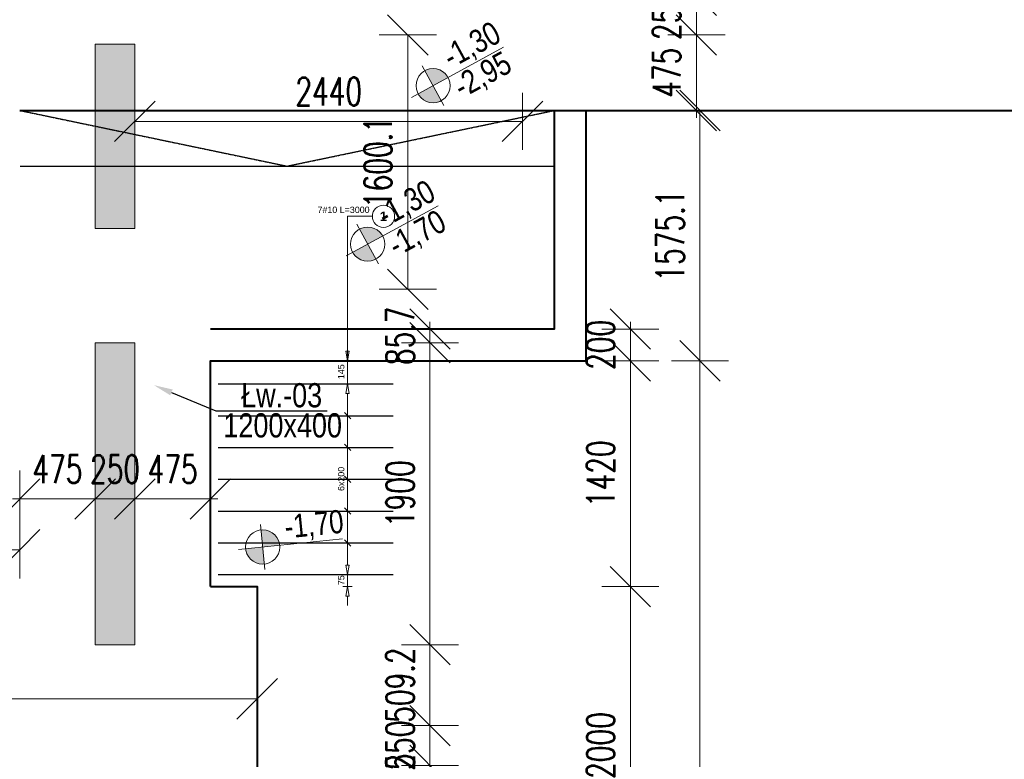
# Model space of a CAD drawing. Extents: x -274995 to 107519, y -337635 to 244261.
# Tile 9 of 49: x 46233 to 52430, y -52198 to -47545. Entities that reach past the tile are written whole.
import ezdxf
from ezdxf import colors
from ezdxf.entities.mleader import LeaderData, LeaderLine
from ezdxf.math import Vec2, Vec3

# ---------------------------------------------------------------- set-up
doc = ezdxf.new("R2010")
doc.units = 0
doc.header["$LTSCALE"] = 10
doc.header["$MEASUREMENT"] = 0
doc.linetypes.add('HIDDEN', pattern=[0.375, 0.25, -0.125])
for name, color, linetype, lineweight in [('P-Linia1', 3, 'Continuous', 40), ('P-Opis', 1, 'Continuous', 18), ('P-Opis fundamenty', 193, 'Continuous', 9), ('P-Opis ściany', 6, 'Continuous', 9), ('P-Wymiar', 254, 'Continuous', 9)]:
    doc.layers.add(name, color=color, linetype=linetype, lineweight=lineweight)
doc.layers.add('RCAD_opis rozkładu', color=7, linetype='Continuous')
doc.layers.add('RCAD_rozkład pręta', color=7, linetype='Continuous')
doc.styles.add('_Fd Opis', font='arial.ttf', dxfattribs={"width": 0.8})
doc.styles.add('ROMANS', font='romans.shx', dxfattribs={"width": 0.7})
doc.styles.add('style1', font='arial.ttf')
doc.styles.add('style3', font='arialbd.ttf')
doc.dimstyles.new('A100', dxfattribs={"dimscale": 100, "dimtxt": 1.75, "dimasz": 0.1, "dimexe": 0, "dimexo": 0, "dimgap": 1, "dimtad": 1, "dimdec": 4, "dimrnd": 0.1, "dimdsep": 46, "dimtxsty": 'ROMANS', "dimblk": '[[[[[[[[', "dimcen": 2, "dimdle": 2, "dimse1": 1, "dimse2": 1, "dimclrd": 256, "dimclrt": 1, "dimadec": 0, "dimazin": 0, "dimtfac": 1, "dimtdec": 4, "dimtix": 1, "dimtmove": 2, "dimatfit": 3, "dimldrblk": '[[[[[[[[', "dimfxl": 1, "dimtvp": 0.6, "dimtolj": 1, "dimlwd": 9, "dimarcsym": 0})

# ---------------------------------------------------------------- blocks, each defined once
blk = doc.blocks.new('A$C798F0764')
at = {"layer": 'P-Opis'}
h = blk.add_hatch(color=1, dxfattribs=at)
h.dxf.hatch_style = 1
h.paths.add_polyline_path([(86.8, -43.2), (-30.1, -160, 0.414214), (203.7, -160)])
h.paths.add_polyline_path([(-30.1, 73.7), (86.8, -43.2), (203.7, 73.7, 0.414214)])
at = {"layer": 'P-Opis', "color": 1}
for p, q in [((-80.3, -210.3), (636.1, 506.1)), ((-67.7, 111.3), (241.3, -197.6))]:
    blk.add_line(p, q, dxfattribs=at)
blk.add_circle((86.8, -43.2), 165.3, dxfattribs=at)
blk = doc.blocks.new('[[[[[[[[')
at = {"layer": 'P-Wymiar'}
for p, q in [((-12.73, -12.73), (12.73, 12.73)), ((0, 18), (0, -18)), ((0, 0), (-4.63, 0))]:
    blk.add_line(p, q, dxfattribs=at)
blk = doc.blocks.new('*D517')
at = {"layer": 'Defpoints', "color": 0, "transparency": 16777216}
for p in [(46707.8, -52236.2), (48815, -52236.2), (46957.7, -52557.6)]:
    blk.add_point(p, dxfattribs=at)
at = {"layer": 'P-Wymiar', "lineweight": 9, "transparency": 16777216}
for p, q in [((48815, -52226.2), (48815, -52216.2)), ((48815, -52557.6), (48815, -52236.2)), ((48815, -52567.6), (48815, -52577.6))]:
    blk.add_line(p, q, dxfattribs=at)
at = {"layer": 'P-Wymiar', "lineweight": 9, "transparency": 16777216, "xscale": 10, "yscale": 10, "zscale": 10}
for p, rotation in [((48815, -52236.2), 270), ((48815, -52557.6), 90)]:
    blk.add_blockref('[[[[[[[[', p, dxfattribs=dict(at, rotation=rotation))
at = {"layer": 'P-Wymiar', "color": 1, "transparency": 16777216, "insert": (48627.5, -52396.9), "char_height": 175, "attachment_point": 5, "rotation": 90, "style": 'ROMANS'}
blk.add_mtext('\\A1;321.5', dxfattribs=at)
blk = doc.blocks.new('*D518')
at = {"layer": 'Defpoints', "color": 0, "transparency": 16777216}
for p in [(46707.8, -51986.2), (48815, -51986.2), (46707.8, -52236.2)]:
    blk.add_point(p, dxfattribs=at)
at = {"layer": 'P-Wymiar', "lineweight": 9, "transparency": 16777216}
for p, q in [((48815, -51976.2), (48815, -51966.2)), ((48815, -52236.2), (48815, -51986.2)), ((48815, -52246.2), (48815, -52256.2))]:
    blk.add_line(p, q, dxfattribs=at)
at = {"layer": 'P-Wymiar', "lineweight": 9, "transparency": 16777216, "xscale": 10, "yscale": 10, "zscale": 10}
for p, rotation in [((48815, -51986.2), 270), ((48815, -52236.2), 90)]:
    blk.add_blockref('[[[[[[[[', p, dxfattribs=dict(at, rotation=rotation))
at = {"layer": 'P-Wymiar', "color": 1, "transparency": 16777216, "insert": (48627.5, -52111.2), "char_height": 175, "attachment_point": 5, "rotation": 90, "style": 'ROMANS'}
blk.add_mtext('\\A1;250', dxfattribs=at)
blk = doc.blocks.new('*D519')
at = {"layer": 'Defpoints', "color": 0, "transparency": 16777216}
for p in [(46957.8, -51476.9), (48815, -51476.9), (46707.8, -51986.2)]:
    blk.add_point(p, dxfattribs=at)
at = {"layer": 'P-Wymiar', "lineweight": 9, "transparency": 16777216}
for p, q in [((48815, -51466.9), (48815, -51456.9)), ((48815, -51986.2), (48815, -51476.9)), ((48815, -51996.2), (48815, -52006.2))]:
    blk.add_line(p, q, dxfattribs=at)
at = {"layer": 'P-Wymiar', "lineweight": 9, "transparency": 16777216, "xscale": 10, "yscale": 10, "zscale": 10}
for p, rotation in [((48815, -51476.9), 270), ((48815, -51986.2), 90)]:
    blk.add_blockref('[[[[[[[[', p, dxfattribs=dict(at, rotation=rotation))
at = {"layer": 'P-Wymiar', "color": 1, "transparency": 16777216, "insert": (48627.5, -51731.5), "char_height": 175, "attachment_point": 5, "rotation": 90, "style": 'ROMANS'}
blk.add_mtext('\\A1;509.2', dxfattribs=at)
blk = doc.blocks.new('*D520')
at = {"layer": 'Defpoints', "color": 0, "transparency": 16777216}
for p in [(46957.8, -49576.9), (48815, -49576.9), (46957.8, -51476.9)]:
    blk.add_point(p, dxfattribs=at)
at = {"layer": 'P-Wymiar', "lineweight": 9, "transparency": 16777216}
blk.add_line((48815, -51466.9), (48815, -49586.9), dxfattribs=at)
at = {"layer": 'P-Wymiar', "lineweight": 9, "transparency": 16777216, "xscale": 10, "yscale": 10, "zscale": 10}
for p, rotation in [((48815, -49576.9), 90), ((48815, -51476.9), 270)]:
    blk.add_blockref('[[[[[[[[', p, dxfattribs=dict(at, rotation=rotation))
at = {"layer": 'P-Wymiar', "color": 1, "transparency": 16777216, "insert": (48627.5, -50526.9), "char_height": 175, "attachment_point": 5, "rotation": 90, "style": 'ROMANS'}
blk.add_mtext('\\A1;1900', dxfattribs=at)
blk = doc.blocks.new('*D521')
at = {"layer": 'Defpoints', "color": 0, "transparency": 16777216}
for p in [(46957.8, -49491.2), (48815, -49491.2), (46957.8, -49576.9)]:
    blk.add_point(p, dxfattribs=at)
at = {"layer": 'P-Wymiar', "lineweight": 9, "transparency": 16777216}
for p, q in [((48815, -49481.2), (48815, -49471.2)), ((48815, -49576.9), (48815, -49491.2)), ((48815, -49586.9), (48815, -49596.9))]:
    blk.add_line(p, q, dxfattribs=at)
at = {"layer": 'P-Wymiar', "lineweight": 9, "transparency": 16777216, "xscale": 10, "yscale": 10, "zscale": 10}
for p, rotation in [((48815, -49491.2), 270), ((48815, -49576.9), 90)]:
    blk.add_blockref('[[[[[[[[', p, dxfattribs=dict(at, rotation=rotation))
at = {"layer": 'P-Wymiar', "color": 1, "transparency": 16777216, "insert": (48627.5, -49534.1), "char_height": 175, "attachment_point": 5, "rotation": 90, "style": 'ROMANS'}
blk.add_mtext('\\A1;85.7', dxfattribs=at)
blk = doc.blocks.new('*D532')
at = {"layer": 'Defpoints', "color": 0, "transparency": 16777216}
for p in [(44927.7, -50873.3), (46232.8, -50873.3), (46232.8, -50880.1)]:
    blk.add_point(p, dxfattribs=at)
at = {"layer": 'P-Wymiar', "lineweight": 9, "transparency": 16777216}
blk.add_line((44937.7, -50880.1), (46222.8, -50880.1), dxfattribs=at)
at = {"layer": 'P-Wymiar', "lineweight": 9, "transparency": 16777216, "xscale": 10, "yscale": 10, "zscale": 10, "rotation": 180}
blk.add_blockref('[[[[[[[[', (44927.7, -50880.1), dxfattribs=at)
at = {"layer": 'P-Wymiar', "lineweight": 9, "transparency": 16777216, "xscale": 10, "yscale": 10, "zscale": 10}
blk.add_blockref('[[[[[[[[', (46232.8, -50880.1), dxfattribs=at)
at = {"layer": 'P-Wymiar', "color": 1, "transparency": 16777216, "insert": (45580.2, -50692.6), "char_height": 175, "attachment_point": 5, "style": 'ROMANS'}
blk.add_mtext('\\A1;1305', dxfattribs=at)
blk = doc.blocks.new('*D533')
at = {"layer": 'Defpoints', "color": 0, "transparency": 16777216}
for p in [(46232.8, -50553.3), (46707.8, -50553.3), (46707.8, -50560)]:
    blk.add_point(p, dxfattribs=at)
at = {"layer": 'P-Wymiar', "lineweight": 9, "transparency": 16777216}
for p, q in [((46222.8, -50560), (46212.8, -50560)), ((46232.8, -50560), (46707.8, -50560)), ((46717.8, -50560), (46727.8, -50560))]:
    blk.add_line(p, q, dxfattribs=at)
at = {"layer": 'P-Wymiar', "lineweight": 9, "transparency": 16777216, "xscale": 10, "yscale": 10, "zscale": 10}
blk.add_blockref('[[[[[[[[', (46232.8, -50560), dxfattribs=at)
at = {"layer": 'P-Wymiar', "lineweight": 9, "transparency": 16777216, "xscale": 10, "yscale": 10, "zscale": 10, "rotation": 180}
blk.add_blockref('[[[[[[[[', (46707.8, -50560), dxfattribs=at)
at = {"layer": 'P-Wymiar', "color": 1, "transparency": 16777216, "insert": (46470.3, -50372.5), "char_height": 175, "attachment_point": 5, "style": 'ROMANS'}
blk.add_mtext('\\A1;475', dxfattribs=at)
blk = doc.blocks.new('*D534')
at = {"layer": 'Defpoints', "color": 0, "transparency": 16777216}
for p in [(46707.8, -50553.3), (46957.8, -50517.8), (46957.8, -50560)]:
    blk.add_point(p, dxfattribs=at)
at = {"layer": 'P-Wymiar', "lineweight": 9, "transparency": 16777216}
for p, q in [((46697.8, -50560), (46687.8, -50560)), ((46707.8, -50560), (46957.8, -50560)), ((46967.8, -50560), (46977.8, -50560))]:
    blk.add_line(p, q, dxfattribs=at)
at = {"layer": 'P-Wymiar', "lineweight": 9, "transparency": 16777216, "xscale": 10, "yscale": 10, "zscale": 10}
blk.add_blockref('[[[[[[[[', (46707.8, -50560), dxfattribs=at)
at = {"layer": 'P-Wymiar', "lineweight": 9, "transparency": 16777216, "xscale": 10, "yscale": 10, "zscale": 10, "rotation": 180}
blk.add_blockref('[[[[[[[[', (46957.8, -50560), dxfattribs=at)
at = {"layer": 'P-Wymiar', "color": 1, "transparency": 16777216, "insert": (46832.8, -50372.5), "char_height": 175, "attachment_point": 5, "style": 'ROMANS'}
blk.add_mtext('\\A1;250', dxfattribs=at)
blk = doc.blocks.new('*D535')
at = {"layer": 'Defpoints', "color": 0, "transparency": 16777216}
for p in [(46957.8, -50517.8), (47432.8, -50555.8), (47432.8, -50560)]:
    blk.add_point(p, dxfattribs=at)
at = {"layer": 'P-Wymiar', "lineweight": 9, "transparency": 16777216}
for p, q in [((46947.8, -50560), (46937.8, -50560)), ((46957.8, -50560), (47432.8, -50560)), ((47442.8, -50560), (47452.8, -50560))]:
    blk.add_line(p, q, dxfattribs=at)
at = {"layer": 'P-Wymiar', "lineweight": 9, "transparency": 16777216, "xscale": 10, "yscale": 10, "zscale": 10}
blk.add_blockref('[[[[[[[[', (46957.8, -50560), dxfattribs=at)
at = {"layer": 'P-Wymiar', "lineweight": 9, "transparency": 16777216, "xscale": 10, "yscale": 10, "zscale": 10, "rotation": 180}
blk.add_blockref('[[[[[[[[', (47432.8, -50560), dxfattribs=at)
at = {"layer": 'P-Wymiar', "color": 1, "transparency": 16777216, "insert": (47195.3, -50372.5), "char_height": 175, "attachment_point": 5, "style": 'ROMANS'}
blk.add_mtext('\\A1;475', dxfattribs=at)
blk = doc.blocks.new('*D536')
at = {"layer": 'Defpoints', "color": 0, "transparency": 16777216}
for p in [(43727.7, -51817.6), (47727.7, -51817.6), (47727.7, -51817.6)]:
    blk.add_point(p, dxfattribs=at)
at = {"layer": 'P-Wymiar', "lineweight": 9, "transparency": 16777216}
blk.add_line((43737.7, -51817.6), (47717.7, -51817.6), dxfattribs=at)
at = {"layer": 'P-Wymiar', "lineweight": 9, "transparency": 16777216, "xscale": 10, "yscale": 10, "zscale": 10, "rotation": 180}
blk.add_blockref('[[[[[[[[', (43727.7, -51817.6), dxfattribs=at)
at = {"layer": 'P-Wymiar', "lineweight": 9, "transparency": 16777216, "xscale": 10, "yscale": 10, "zscale": 10}
blk.add_blockref('[[[[[[[[', (47727.7, -51817.6), dxfattribs=at)
at = {"layer": 'P-Wymiar', "color": 1, "transparency": 16777216, "insert": (45727.7, -51630.1), "char_height": 175, "attachment_point": 5, "style": 'ROMANS'}
blk.add_mtext('\\A1;4000', dxfattribs=at)
blk = doc.blocks.new('*D539')
at = {"layer": 'Defpoints', "color": 0, "transparency": 16777216}
for p in [(50492.3, -47641.1), (50492.3, -47641.1), (50481.1, -48116.1)]:
    blk.add_point(p, dxfattribs=at)
at = {"layer": 'P-Wymiar', "lineweight": 9, "transparency": 16777216}
for p, q in [((50492.3, -47631.1), (50492.3, -47621.1)), ((50492.3, -48116.1), (50492.3, -47641.1)), ((50492.3, -48126.1), (50492.3, -48136.1))]:
    blk.add_line(p, q, dxfattribs=at)
at = {"layer": 'P-Wymiar', "lineweight": 9, "transparency": 16777216, "xscale": 10, "yscale": 10, "zscale": 10}
for p, rotation in [((50492.3, -47641.1), 270), ((50492.3, -48116.1), 90)]:
    blk.add_blockref('[[[[[[[[', p, dxfattribs=dict(at, rotation=rotation))
at = {"layer": 'P-Wymiar', "color": 1, "transparency": 16777216, "insert": (50304.8, -47878.6), "char_height": 175, "attachment_point": 5, "rotation": 90, "style": 'ROMANS'}
blk.add_mtext('\\A1;475', dxfattribs=at)
blk = doc.blocks.new('*D540')
at = {"layer": 'Defpoints', "color": 0, "transparency": 16777216}
for p in [(50492.3, -47391.1), (50492.3, -47391.1), (50492.3, -47641.1)]:
    blk.add_point(p, dxfattribs=at)
at = {"layer": 'P-Wymiar', "lineweight": 9, "transparency": 16777216}
for p, q in [((50492.3, -47381.1), (50492.3, -47371.1)), ((50492.3, -47641.1), (50492.3, -47391.1)), ((50492.3, -47651.1), (50492.3, -47661.1))]:
    blk.add_line(p, q, dxfattribs=at)
at = {"layer": 'P-Wymiar', "lineweight": 9, "transparency": 16777216, "xscale": 10, "yscale": 10, "zscale": 10}
for p, rotation in [((50492.3, -47391.1), 270), ((50492.3, -47641.1), 90)]:
    blk.add_blockref('[[[[[[[[', p, dxfattribs=dict(at, rotation=rotation))
at = {"layer": 'P-Wymiar', "color": 1, "transparency": 16777216, "insert": (50304.8, -47516.1), "char_height": 175, "attachment_point": 5, "rotation": 90, "style": 'ROMANS'}
blk.add_mtext('\\A1;250', dxfattribs=at)
blk = doc.blocks.new('*D557')
at = {"layer": 'Defpoints', "color": 0, "transparency": 16777216}
for p in [(48401.1, -47641.1), (48401.1, -49241.2), (48675.9, -49241.2)]:
    blk.add_point(p, dxfattribs=at)
at = {"layer": 'P-Wymiar', "lineweight": 9, "transparency": 16777216}
blk.add_line((48675.9, -47651.1), (48675.9, -49231.2), dxfattribs=at)
at = {"layer": 'P-Wymiar', "lineweight": 9, "transparency": 16777216, "xscale": 10, "yscale": 10, "zscale": 10}
for p, rotation in [((48675.9, -47641.1), 90), ((48675.9, -49241.2), 270)]:
    blk.add_blockref('[[[[[[[[', p, dxfattribs=dict(at, rotation=rotation))
at = {"layer": 'P-Wymiar', "color": 1, "transparency": 16777216, "insert": (48488.4, -48441.2), "char_height": 175, "attachment_point": 5, "rotation": 90, "style": 'ROMANS'}
blk.add_mtext('\\A1;1600.1', dxfattribs=at)
blk = doc.blocks.new('*D558')
at = {"layer": 'Defpoints', "color": 0, "transparency": 16777216}
for p in [(46957.8, -47820.2), (49397.8, -47820.2), (49397.8, -48184.5)]:
    blk.add_point(p, dxfattribs=at)
at = {"layer": 'P-Wymiar', "lineweight": 9, "transparency": 16777216}
blk.add_line((46967.8, -48184.5), (49387.8, -48184.5), dxfattribs=at)
at = {"layer": 'P-Wymiar', "lineweight": 9, "transparency": 16777216, "xscale": 10, "yscale": 10, "zscale": 10, "rotation": 180}
blk.add_blockref('[[[[[[[[', (46957.8, -48184.5), dxfattribs=at)
at = {"layer": 'P-Wymiar', "lineweight": 9, "transparency": 16777216, "xscale": 10, "yscale": 10, "zscale": 10}
blk.add_blockref('[[[[[[[[', (49397.8, -48184.5), dxfattribs=at)
at = {"layer": 'P-Wymiar', "color": 1, "transparency": 16777216, "insert": (48177.8, -47997), "char_height": 175, "attachment_point": 5, "style": 'ROMANS'}
blk.add_mtext('\\A1;2440', dxfattribs=at)
blk = doc.blocks.new('*D636')
at = {"layer": 'Defpoints', "color": 0, "transparency": 16777216}
for p in [(48091.3, -51111.2), (50076.7, -51111.2), (48074.4, -53111.2)]:
    blk.add_point(p, dxfattribs=at)
at = {"layer": 'P-Wymiar', "lineweight": 9, "transparency": 16777216}
blk.add_line((50076.7, -53101.2), (50076.7, -51121.2), dxfattribs=at)
at = {"layer": 'P-Wymiar', "lineweight": 9, "transparency": 16777216, "xscale": 10, "yscale": 10, "zscale": 10}
for p, rotation in [((50076.7, -51111.2), 90), ((50076.7, -53111.2), 270)]:
    blk.add_blockref('[[[[[[[[', p, dxfattribs=dict(at, rotation=rotation))
at = {"layer": 'P-Wymiar', "color": 1, "transparency": 16777216, "insert": (49889.2, -52111.2), "char_height": 175, "attachment_point": 5, "rotation": 90, "style": 'ROMANS'}
blk.add_mtext('\\A1;2000', dxfattribs=at)
blk = doc.blocks.new('*D637')
at = {"layer": 'Defpoints', "color": 0, "transparency": 16777216}
for p in [(48289.4, -49691.2), (50076.7, -49691.2), (48091.3, -51111.2)]:
    blk.add_point(p, dxfattribs=at)
at = {"layer": 'P-Wymiar', "lineweight": 9, "transparency": 16777216}
blk.add_line((50076.7, -51101.2), (50076.7, -49701.2), dxfattribs=at)
at = {"layer": 'P-Wymiar', "lineweight": 9, "transparency": 16777216, "xscale": 10, "yscale": 10, "zscale": 10}
for p, rotation in [((50076.7, -49691.2), 90), ((50076.7, -51111.2), 270)]:
    blk.add_blockref('[[[[[[[[', p, dxfattribs=dict(at, rotation=rotation))
at = {"layer": 'P-Wymiar', "color": 1, "transparency": 16777216, "insert": (49889.2, -50401.2), "char_height": 175, "attachment_point": 5, "rotation": 90, "style": 'ROMANS'}
blk.add_mtext('\\A1;1420', dxfattribs=at)
blk = doc.blocks.new('*D638')
at = {"layer": 'Defpoints', "color": 0, "transparency": 16777216}
for p in [(49672.4, -49491.2), (50076.7, -49491.2), (48289.4, -49691.2)]:
    blk.add_point(p, dxfattribs=at)
at = {"layer": 'P-Wymiar', "lineweight": 9, "transparency": 16777216}
for p, q in [((50076.7, -49481.2), (50076.7, -49471.2)), ((50076.7, -49691.2), (50076.7, -49491.2)), ((50076.7, -49701.2), (50076.7, -49711.2))]:
    blk.add_line(p, q, dxfattribs=at)
at = {"layer": 'P-Wymiar', "lineweight": 9, "transparency": 16777216, "xscale": 10, "yscale": 10, "zscale": 10}
for p, rotation in [((50076.7, -49491.2), 270), ((50076.7, -49691.2), 90)]:
    blk.add_blockref('[[[[[[[[', p, dxfattribs=dict(at, rotation=rotation))
at = {"layer": 'P-Wymiar', "color": 1, "transparency": 16777216, "insert": (49889.2, -49591.2), "char_height": 175, "attachment_point": 5, "rotation": 90, "style": 'ROMANS'}
blk.add_mtext('\\A1;200', dxfattribs=at)
blk = doc.blocks.new('*D639')
at = {"layer": 'Defpoints', "color": 0, "transparency": 16777216}
for p in [(49625.6, -49691.2), (50514.9, -49691.2), (49763.5, -57961.1)]:
    blk.add_point(p, dxfattribs=at)
at = {"layer": 'P-Wymiar', "lineweight": 9, "transparency": 16777216}
blk.add_line((50514.9, -57951.1), (50514.9, -49701.2), dxfattribs=at)
at = {"layer": 'P-Wymiar', "lineweight": 9, "transparency": 16777216, "xscale": 10, "yscale": 10, "zscale": 10}
for p, rotation in [((50514.9, -49691.2), 90), ((50514.9, -57961.1), 270)]:
    blk.add_blockref('[[[[[[[[', p, dxfattribs=dict(at, rotation=rotation))
at = {"layer": 'P-Wymiar', "color": 1, "transparency": 16777216, "insert": (50327.4, -53826.2), "char_height": 175, "attachment_point": 5, "rotation": 90, "style": 'ROMANS'}
blk.add_mtext('\\A1;8269.9', dxfattribs=at)
blk = doc.blocks.new('*D640')
at = {"layer": 'Defpoints', "color": 0, "transparency": 16777216}
for p in [(50514.9, -48116.1), (50807.7, -48116.1), (49625.6, -49691.2)]:
    blk.add_point(p, dxfattribs=at)
at = {"layer": 'P-Wymiar', "lineweight": 9, "transparency": 16777216}
blk.add_line((50514.9, -49681.2), (50514.9, -48126.1), dxfattribs=at)
at = {"layer": 'P-Wymiar', "lineweight": 9, "transparency": 16777216, "xscale": 10, "yscale": 10, "zscale": 10}
for p, rotation in [((50514.9, -48116.1), 90), ((50514.9, -49691.2), 270)]:
    blk.add_blockref('[[[[[[[[', p, dxfattribs=dict(at, rotation=rotation))
at = {"layer": 'P-Wymiar', "color": 1, "transparency": 16777216, "insert": (50327.4, -48903.7), "char_height": 175, "attachment_point": 5, "rotation": 90, "style": 'ROMANS'}
blk.add_mtext('\\A1;1575.1', dxfattribs=at)
blk = doc.blocks.new('*D641')
at = {"layer": 'Defpoints', "color": 0, "transparency": 16777216}
for p in [(50807.7, -48116.1), (50807.7, -57961.1), (53968.9, -57961.1)]:
    blk.add_point(p, dxfattribs=at)
at = {"layer": 'P-Wymiar', "lineweight": 9, "transparency": 16777216}
blk.add_line((53968.9, -48126.1), (53968.9, -57951.1), dxfattribs=at)
at = {"layer": 'P-Wymiar', "lineweight": 9, "transparency": 16777216, "xscale": 10, "yscale": 10, "zscale": 10}
for p, rotation in [((53968.9, -48116.1), 90), ((53968.9, -57961.1), 270)]:
    blk.add_blockref('[[[[[[[[', p, dxfattribs=dict(at, rotation=rotation))
at = {"layer": 'P-Wymiar', "color": 1, "transparency": 16777216, "insert": (53781.4, -53038.6), "char_height": 175, "attachment_point": 5, "rotation": 90, "style": 'ROMANS'}
blk.add_mtext('\\A1;9845', dxfattribs=at)

msp = doc.modelspace()

# ---------------------------------------------------------------- hatches: boundary and pattern name
at = {"layer": 'P-Opis ściany', "lineweight": 0, "true_color": 0xd100d1}
h = msp.add_hatch(dxfattribs=at)
h.set_pattern_fill('ANSI33', color=212, scale=20)
h.set_pattern_definition([(45, (53973.4, 196541.97), (-89.80256, 89.80256), []), (45, (54063.2, 196541.97), (-89.80256, 89.80256), [63.5, -31.75])])
h.paths.add_polyline_path([(64007.71184, -47356.08653), (64257.71184, -47356.08653), (64257.74774, -48456.08653), (64007.74774, -48456.08653)])
h.paths.add_polyline_path([(56182.74774, -47556.12831), (56432.74716, -47556.12831), (56432.74716, -48576.12831), (56182.74774, -48576.12831)])
h.paths.add_polyline_path([(56432.74716, -53180.45523), (56182.72852, -53180.45523), (56182.72852, -54200.45523), (56432.74716, -54200.45523)])
h.paths.add_polyline_path([(56432.74716, -55330.45523), (56182.74716, -55330.45523), (56182.74716, -56350.47526), (56432.74716, -56350.47526)])
h.paths.add_polyline_path([(46707.74774, -52557.61787), (46957.74774, -52557.61787), (46957.76952, -57567.61787), (46707.76952, -57567.61787)])
h.paths.add_polyline_path([(44507.76952, -58436.12697), (46707.76952, -58436.12697), (46707.76952, -58686.11239), (44507.76952, -58686.12697)])
h.paths.add_polyline_path([(46707.77078, -49576.92432), (46957.77078, -49576.92432), (46957.77078, -51476.92431), (46707.77078, -51476.92431)])
h.paths.add_polyline_path([(46707.77078, -47698.12841), (46957.77078, -47698.12841), (46957.77078, -48858.12841), (46707.77078, -48858.12841)])
h.paths.add_polyline_path([(46957.77078, -45576.13728), (46707.77078, -45576.13728), (46707.77078, -46896.14031), (46957.77078, -46896.14031)])
h.paths.add_polyline_path([(44202.74774, -48608.60354), (44452.74774, -48608.60354), (44452.74774, -49636.15759), (44202.74774, -49636.15759)])
h.paths.add_polyline_path([(44202.74774, -50086.15759), (44452.74774, -50086.15759), (44452.74774, -51986.15231), (44202.74774, -51986.15231)])
h.paths.add_polyline_path([(39610.69706, -50086.23524), (40630.69789, -50086.23524), (40630.69789, -49836.23524), (39610.69706, -49836.23524)])
h.paths.add_polyline_path([(38707.78413, -44801.13252), (38957.78413, -44801.13252), (38957.78413, -46276.23009), (38707.78413, -46276.23009)])
h.paths.add_polyline_path([(46957.77078, -44541.12831), (48522.74774, -44541.12831), (48522.74774, -44791.12831), (46957.77078, -44791.12831)])
h.paths.add_polyline_path([(44752.74774, -44541.12831), (46707.77078, -44541.12831), (46707.77078, -44791.12831), (44752.74774, -44791.12831)])
h.paths.add_polyline_path([(53306.53705, -44341.12831), (55206.53704, -44341.12831), (55206.53704, -44591.12831), (53306.53705, -44591.12831)])

# ---------------------------------------------------------------- linework, layer by layer
at = {"layer": 'Defpoints', "color": 160, "true_color": 0x2654f7, "const_width": 80}
msp.add_lwpolyline([(46832.74774, -49692.20799), (46832.74774, -51084.72102)], dxfattribs=at)
at = {"layer": 'P-Linia1'}
for points in [[(49597.79383, -48116.12831), (53432.79383, -48116.12831), (53432.79383, -45066.12831)], [(46232.77078, -48116.12831), (49597.79383, -48116.12831), (49597.79383, -49491.1837), (47432.76952, -49491.1837)], [(47432.76952, -51111.1523), (47432.76952, -49691.1837), (49797.79383, -49691.1837), (49797.79383, -48116.12831)], [(47432.76952, -51111.1523), (47727.71572, -51111.1523), (47727.71572, -53111.1523), (47432.76952, -53111.1523)]]:
    msp.add_lwpolyline(points, dxfattribs=at)
at = {"layer": 'P-Linia1', "linetype": 'HIDDEN', "lineweight": 25}
for points in [[(46232.77078, -48116.12831), (49597.79383, -48116.12831)], [(46235.14734, -48116.12831), (47915.28231, -48466.12831), (49597.79383, -48116.12831)], [(46235.14734, -48466.12831), (49600.17038, -48466.12831)]]:
    msp.add_lwpolyline(points, dxfattribs=at)
at = {"layer": 'P-Opis ściany', "color": 212, "lineweight": 13, "true_color": 0xd100d1}
for points in [[(46707.77078, -47698.12841), (46957.77078, -47698.12841), (46957.77078, -48858.12841), (46707.77078, -48858.12841)], [(46707.77078, -49576.92432), (46957.77078, -49576.92432), (46957.77078, -51476.92431), (46707.77078, -51476.92431)]]:
    msp.add_lwpolyline(points, close=True, dxfattribs=at)
at = {"layer": 'RCAD_opis rozkładu', "color": 8, "lineweight": 0}
for p, q in [((48296.47843, -48781.95851), (48296.47843, -49691.1837)), ((48296.47843, -48781.95851), (48452.58264, -48781.95851)), ((48296.47843, -49571.1837), (48296.47843, -49631.1837)), ((48296.47843, -49691.1837), (48286.47843, -49631.1837)), ((48306.47843, -49631.1837), (48286.47843, -49631.1837)), ((48306.47843, -49631.1837), (48296.47843, -49691.1837)), ((48266.47843, -49691.1837), (48326.47843, -49691.1837)), ((48296.47843, -49836.165), (48296.47843, -49691.1837)), ((48266.47843, -49836.165), (48326.47843, -49836.165)), ((48286.47843, -49896.165), (48296.47843, -49836.165)), ((48296.47843, -49836.165), (48306.47843, -49896.165)), ((48286.47843, -49896.165), (48306.47843, -49896.165)), ((48296.47843, -50036.165), (48296.47843, -49896.165)), ((48316.47843, -50056.165), (48276.47843, -50016.165)), ((48276.47843, -50036.165), (48316.47843, -50036.165)), ((48296.47843, -50236.165), (48296.47843, -50036.165)), ((48316.47843, -50256.165), (48276.47843, -50216.165)), ((48276.47843, -50236.165), (48316.47843, -50236.165)), ((48296.47843, -50436.165), (48296.47843, -50236.165)), ((48316.47843, -50456.165), (48276.47843, -50416.165)), ((48276.47843, -50436.165), (48316.47843, -50436.165)), ((48296.47843, -50536.165), (48296.47843, -50436.165)), ((48296.47843, -50536.165), (48296.47843, -50636.165)), ((48276.47843, -50616.165), (48316.47843, -50656.165)), ((48276.47843, -50636.165), (48316.47843, -50636.165)), ((48296.47843, -50636.165), (48296.47843, -50836.165)), ((48276.47843, -50816.165), (48316.47843, -50856.165)), ((48276.47843, -50836.165), (48316.47843, -50836.165)), ((48296.47843, -50836.165), (48296.47843, -50976.165)), ((48296.47843, -51036.165), (48286.47843, -50976.165)), ((48306.47843, -50976.165), (48286.47843, -50976.165)), ((48306.47843, -50976.165), (48296.47843, -51036.165)), ((48266.47843, -51036.165), (48326.47843, -51036.165)), ((48296.47843, -51036.165), (48296.47843, -51111.1523)), ((48266.47843, -51111.1523), (48326.47843, -51111.1523)), ((48286.47843, -51171.1523), (48296.47843, -51111.1523)), ((48296.47843, -51111.1523), (48306.47843, -51171.1523)), ((48286.47843, -51171.1523), (48306.47843, -51171.1523)), ((48296.47843, -51231.1523), (48296.47843, -51171.1523))]:
    msp.add_line(p, q, dxfattribs=at)
msp.add_circle((48522.58264, -48781.95851), 70, dxfattribs=at)
at = {"layer": 'RCAD_rozkład pręta', "color": 7, "linetype": 'ByBlock', "lineweight": 30}
for p, q in [((47482.76952, -49836.165), (48582.76952, -49836.165)), ((47482.76952, -50036.165), (48582.76952, -50036.165)), ((47482.76952, -50236.165), (48582.76952, -50236.165)), ((47482.76952, -50436.165), (48582.76952, -50436.165)), ((47482.76952, -50636.165), (48582.76952, -50636.165)), ((47482.76952, -50836.165), (48582.76952, -50836.165)), ((47482.76952, -51036.165), (48582.76952, -51036.165))]:
    msp.add_line(p, q, dxfattribs=at)

# ---------------------------------------------------------------- block references
at = {"layer": 'P-Opis fundamenty', "xscale": 0.65, "yscale": 0.65, "zscale": 0.65, "rotation": 343.5684437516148}
for p in [(48788.66253, -47917.1228), (48376.58082, -48913.95589)]:
    msp.add_blockref('A$C798F0764', p, dxfattribs=at)
at = {"layer": 'P-Opis fundamenty', "color": 1, "xscale": 0.65, "yscale": 0.65, "zscale": 0.65, "rotation": 320.7593945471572}
msp.add_blockref('A$C798F0764', (47736.08384, -50804.95788), dxfattribs=at)

# ---------------------------------------------------------------- texts
at = {"layer": 'P-Opis fundamenty', "char_height": 146.25, "attachment_point": 4, "style": '_Fd Opis'}
for s, insert, rotation in [('{\\W0.8;-1,30}', (48919.21767, -47802.24654), 28.568443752), ('{\\W0.8;-2,95}', (48987.44614, -47990.73803), 28.568443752), ('{\\W0.8;-1,30}', (48507.13596, -48799.07963), 28.568443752), ('{\\W0.8;-1,70}', (48575.36443, -48987.57112), 28.568443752), ('{\\W0.8;-1,70}', (47900.9629, -50749.67588), 5.759394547)]:
    msp.add_mtext(s, dxfattribs=dict(at, insert=insert, rotation=rotation))
at = {"layer": 'P-Opis fundamenty', "char_height": 152.1, "style": '_Fd Opis'}
for s, insert, attachment_point in [('Łw.-03', (48136.71804, -49908.55866), 6), ('1200x400', (47514.80759, -50098.03182), 4)]:
    msp.add_mtext(s, dxfattribs=dict(at, insert=insert, attachment_point=attachment_point))
at = {"layer": 'RCAD_opis rozkładu', "color": 2, "insert": (48271.31388, -48741.26274), "char_height": 40, "attachment_point": 5, "style": 'style1'}
msp.add_mtext('7#10 L=3000', dxfattribs=at)
at = {"layer": 'RCAD_opis rozkładu', "color": 1, "insert": (48522.58264, -48781.95851), "char_height": 60, "attachment_point": 5, "style": 'style3'}
msp.add_mtext('1', dxfattribs=at)
at = {"layer": 'RCAD_opis rozkładu', "color": 2, "char_height": 40, "attachment_point": 7, "rotation": 90, "style": 'style1'}
for s, insert in [('145', (48276.90135, -49806.13001)), ('6x200', (48276.90135, -50509.90306)), ('75', (48276.56029, -51102.29439))]:
    msp.add_mtext(s, dxfattribs=dict(at, insert=insert))

# ---------------------------------------------------------------- dimensions: what is measured, and where the dimension line sits
at = {"layer": 'P-Wymiar'}
for base, p1, p2, picture, middle in [((50492.33798, -47391.12831), (50492.33798, -47641.12831), (50492.33798, -47391.12831), '*D540', (50304.83798, -47516.12831)), ((48675.91755, -49241.1837), (48401.09042, -47641.12831), (48401.09042, -49241.1837), '*D557', (48488.41755, -48441.156)), ((50492.33798, -47641.12831), (50481.07629, -48116.12831), (50492.33798, -47641.12831), '*D539', (50304.83798, -47878.62831)), ((50514.88723, -48116.12831), (49625.58065, -49691.1837), (50807.66892, -48116.12831), '*D640', (50327.38723, -48903.656)), ((53968.93382, -57961.12697), (50807.66892, -48116.12831), (50807.66892, -57961.12697), '*D641', (53781.43382, -53038.62764)), ((48815.02345, -49491.1837), (46957.77078, -49576.92432), (46957.77078, -49491.1837), '*D521', (48627.52345, -49534.05401)), ((50076.7469, -49491.1837), (48289.37112, -49691.1837), (49672.41126, -49491.1837), '*D638', (49889.2469, -49591.1837)), ((48815.02345, -49576.92432), (46957.76952, -51476.92431), (46957.77078, -49576.92432), '*D520', (48627.52345, -50526.92431)), ((50076.7469, -49691.1837), (48091.34832, -51111.1523), (48289.37112, -49691.1837), '*D637', (49889.2469, -50401.168)), ((50514.88723, -49691.1837), (49763.49717, -57961.12697), (49625.58065, -49691.1837), '*D639', (50327.38723, -53826.15533)), ((50076.7469, -51111.1523), (48074.42838, -53111.1523), (48091.34832, -51111.1523), '*D636', (49889.2469, -52111.1523)), ((48815.02345, -51476.92431), (46707.77078, -51986.15157), (46957.76952, -51476.92431), '*D519', (48627.52345, -51731.53794)), ((48815.02345, -51986.15157), (46707.77078, -52236.15157), (46707.77078, -51986.15157), '*D518', (48627.52345, -52111.15157)), ((48815.02345, -52236.15157), (46957.74774, -52557.61787), (46707.77078, -52236.15157), '*D517', (48627.52345, -52396.88472))]:
    dim = msp.add_linear_dim(base=base, p1=p1, p2=p2, angle=90, dimstyle='A100', dxfattribs=at)
    dim.commit()
    dim.dimension.update_dxf_attribs({"geometry": picture, "text_midpoint": middle})
for base, p1, p2, picture, middle in [((49397.793826, -48184.525189), (46957.770785, -47820.162955), (49397.793826, -47820.162955), '*D558', (48177.782306, -47997.025189)), ((46707.76952, -50560.02902), (46232.76952, -50553.28429), (46707.76952, -50553.28429), '*D533', (46470.26952, -50372.52902)), ((46957.76952, -50560.02902), (46707.76952, -50553.28429), (46957.76952, -50517.82206), '*D534', (46832.76952, -50372.52902)), ((47432.76952, -50560.02902), (46957.76952, -50517.82206), (47432.76952, -50555.79369), '*D535', (47195.26952, -50372.52902)), ((46232.76952, -50880.0692), (44927.72442, -50873.32447), (46232.76952, -50873.32447), '*D532', (45580.24697, -50692.5692)), ((47727.71572, -51817.57976), (43727.71572, -51817.57976), (47727.71572, -51817.57976), '*D536', (45727.71572, -51630.07976))]:
    dim = msp.add_linear_dim(base=base, p1=p1, p2=p2, dimstyle='A100', dxfattribs=at)
    dim.commit()
    dim.dimension.update_dxf_attribs({"geometry": picture, "text_midpoint": middle})

# ---------------------------------------------------------------- leaders
at = {"layer": 'P-Opis fundamenty'}
ml = msp.add_multileader_mtext('Standard', dxfattribs=at)
ml.set_content('         ', color=256)
ml.set_leader_properties()
ml.build(insert=Vec2(0, 0))
ml.multileader.update_dxf_attribs({"arrow_head_size": 120})
ctx = ml.context
ctx.base_point, ctx.arrow_head_size, ctx.plane_origin = Vec3(48167.76518, -50004.94757), 120, Vec3(48282.12524, -51811.06515)
notes = []
notes.append((ctx, [(1, (1, 1, 0), (47467.0691, -50004.94757), (1, 0), 700.69608, [(0, [(47077.0691, -49843.87518)], 0, [])])]))
ctx.mtext.insert, ctx.mtext.flow_direction = Vec3(48169.76518, -50002.94757), 5
for ctx, leaders in notes:
    for number, flags, end, landing, length, lines in leaders:
        leader = LeaderData()
        leader.index, (leader.has_last_leader_line, leader.has_dogleg_vector, leader.attachment_direction) = number, flags
        leader.last_leader_point, leader.dogleg_vector, leader.dogleg_length = Vec3(end), Vec3(landing), length
        for number, points, colour, breaks in lines:
            line = LeaderLine()
            line.index, line.vertices, line.color, line.breaks = number, Vec3.list(points), colors.encode_raw_color(colour), breaks
            leader.lines.append(line)
        ctx.leaders.append(leader)

doc.saveas('drawing.dxf')
